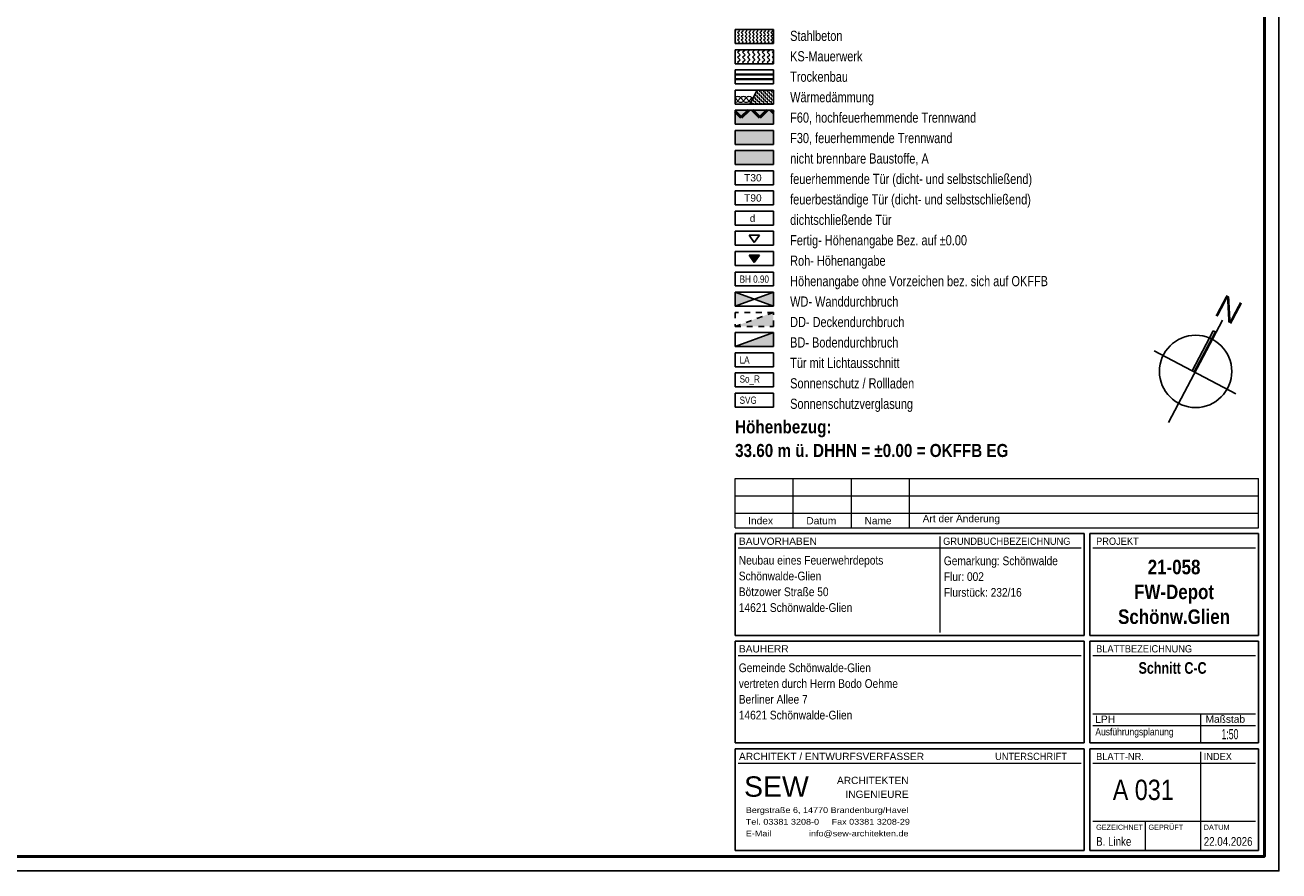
# Model space of a CAD drawing. Header units: metres. Extents: x 1316.5 to 1415.3, y -94.1 to -52.
# Tile 218 of 256: x 1376.6 to 1398.2, y -94.1 to -79.5. Entities that reach past the tile are written whole.
import ezdxf

# ---------------------------------------------------------------- set-up
doc = ezdxf.new("R2010")
doc.units = ezdxf.units.M
doc.linetypes.add('AUSGEZOGEN', pattern=[0])
doc.linetypes.add('VERDECKT2_S2', pattern=[0.03, 0.02, -0.01])
for name, color, linetype, lineweight in [('XR$10$Beschriften', 4, 'AUSGEZOGEN', 13), ('XR$10$Dachhaut', 4, 'AUSGEZOGEN', 13), ('XR$10$Fenster', 3, 'AUSGEZOGEN', 18), ('XR$10$Legende', 4, 'AUSGEZOGEN', 13), ('XR$10$Muster', 4, 'AUSGEZOGEN', 13), ('XR$10$Möblierung', 4, 'AUSGEZOGEN', 13), ('XR$10$STANDARD_1', 7, 'AUSGEZOGEN', 25), ('XR$10$Text 1_100', 3, 'AUSGEZOGEN', 18), ('XR$10$Wand', 1, 'AUSGEZOGEN', 50)]:
    doc.layers.add(name, color=color, linetype=linetype, lineweight=lineweight)
doc.styles.add('ARIAL', font='arial.ttf')

# ---------------------------------------------------------------- blocks, each defined once
blk = doc.blocks.new('COMPLEXOBJECT_134')
at = {"layer": 'XR$10$Muster', "linetype": 'AUSGEZOGEN', "lineweight": 25, "transparency": 33554687}
blk.add_hatch(color=250, dxfattribs=at).paths.add_polyline_path([(1396.721, -85.512), (1397.085, -84.823), (1397.048, -84.804), (1396.684, -85.493)])
at = {"layer": 'XR$10$Dachhaut', "color": 250, "linetype": 'AUSGEZOGEN', "lineweight": 25, "transparency": 33554687}
for p, q in [((1397.085, -84.823), (1397.048, -84.804)), ((1396.721, -85.512), (1396.684, -85.493))]:
    blk.add_line(p, q, dxfattribs=at)
at = {"layer": 'XR$10$Text 1_100', "color": 5, "linetype": 'AUSGEZOGEN', "lineweight": 25, "transparency": 33554687}
for p, q in [((1397.21, -84.623), (1396.281, -86.382)), ((1396.684, -85.493), (1397.048, -84.804)), ((1397.085, -84.823), (1396.721, -85.512)), ((1397.438, -85.891), (1396.035, -85.15))]:
    blk.add_line(p, q, dxfattribs=at)
blk.add_circle((1396.746, -85.503), 0.622, dxfattribs=at)
at = {"layer": 'XR$10$Beschriften', "color": 52, "linetype": 'AUSGEZOGEN', "lineweight": 13, "transparency": 33554687, "insert": (1397.046, -84.522), "char_height": 0.4, "width": 0.60543, "attachment_point": 7, "rotation": 332.1639, "style": 'ARIAL'}
blk.add_mtext('\\W0.99;N', dxfattribs=at)
blk = doc.blocks.new('MUSTERELEMENT_66')
at = {"layer": 'XR$10$Muster', "color": 52, "linetype": 'AUSGEZOGEN', "lineweight": 13, "transparency": 33554687}
for p, q in [((1388.874, -80.852), (1388.829, -80.802)), ((1388.922, -80.802), (1388.876, -80.852)), ((1388.97, -80.852), (1388.924, -80.802)), ((1389.017, -80.802), (1388.972, -80.852)), ((1389.065, -80.852), (1389.019, -80.802)), ((1389.113, -80.802), (1389.067, -80.852))]:
    blk.add_line(p, q, dxfattribs=at)
for centre, start_param, end_param in [((1388.875, -80.802), 3.141593, 6.283185), ((1388.971, -80.802), 3.141593, 6.283185), ((1389.066, -80.802), 3.141593, 6.283185), ((1388.828, -80.852), 1.570796, 3.141593), ((1388.923, -80.852), 0, 1.570796), ((1388.923, -80.852), 1.570796, 3.141593), ((1389.018, -80.852), 0, 1.570796), ((1389.018, -80.852), 1.570796, 3.141593), ((1389.114, -80.852), 0, 1.570796)]:
    blk.add_ellipse(centre, major_axis=(-0.0467, 0), ratio=0.52455, start_param=start_param, end_param=end_param, dxfattribs=at)
blk = doc.blocks.new('NSY144')
at = {"color": 0, "linetype": 'ByBlock', "lineweight": -2}
for p, q in [((0.007, 0.01), (-0.007, 0.01)), ((-0.007, 0.01), (0, 0)), ((0, 0), (0.007, 0.01))]:
    blk.add_line(p, q, dxfattribs=at)
blk = doc.blocks.new('NSY145')
at = {"color": 0, "linetype": 'ByBlock', "lineweight": -2}
for p, q in [((-0.007, 0.01), (0, 0.01)), ((0, 0), (-0.007, 0.01)), ((0.00604, 0.0095), (-0.00604, 0.0095)), ((-0.00604, 0.0095), (0, 0.00087)), ((-0.00508, 0.009), (0, 0.009)), ((0, 0.00174), (-0.00508, 0.009)), ((0.00412, 0.0085), (-0.00412, 0.0085)), ((-0.00412, 0.0085), (0, 0.00261)), ((-0.00317, 0.008), (0, 0.008)), ((0, 0.00348), (-0.00317, 0.008)), ((0.0022, 0.0075), (-0.0022, 0.0075)), ((-0.0022, 0.0075), (0, 0.00436)), ((-0.00126, 0.007), (0, 0.007)), ((0, 0.00522), (-0.00126, 0.007)), ((0.00028, 0.0065), (-0.00028, 0.0065)), ((-0.00028, 0.0065), (0, 0.0061)), ((0, 0.01), (0.007, 0.01)), ((0.007, 0.01), (0, 0)), ((0, 0.00087), (0.00604, 0.0095)), ((0, 0.009), (0.00508, 0.009)), ((0.00508, 0.009), (0, 0.00174)), ((0, 0.00261), (0.00412, 0.0085)), ((0, 0.008), (0.00317, 0.008)), ((0.00317, 0.008), (0, 0.00348)), ((0, 0.00436), (0.0022, 0.0075)), ((0, 0.007), (0.00126, 0.007)), ((0.00126, 0.007), (0, 0.00522)), ((0, 0.0061), (0.00028, 0.0065))]:
    blk.add_line(p, q, dxfattribs=at)

msp = doc.modelspace()

# ---------------------------------------------------------------- hatches: boundary and pattern name
at = {"layer": 'XR$10$Fenster', "linetype": 'AUSGEZOGEN', "lineweight": 13, "transparency": 33554687}
h = msp.add_hatch(dxfattribs=at)
h.set_pattern_fill('MUSTER', color=3, scale=0.06, angle=315, style=0, pattern_type=2)
h.set_pattern_definition([(315, (0.169706, -4e-17), (0.0848528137, -2e-17), [0.06, -0.06]), (45, (0.169706, -4e-17), (2e-17, 0.0848528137), [0.06, -0.06])])
h.paths.add_polyline_path([(1388.8277, -80.212), (1389.4868, -80.212), (1389.4868, -79.9721), (1388.8277, -79.9721)], flags=0)
at = {"layer": 'XR$10$Fenster', "linetype": 'AUSGEZOGEN', "lineweight": 25, "transparency": 33554687}
for points in [[(1389.1573, -84.2617), (1388.8277, -84.1417), (1388.8277, -84.3816)], [(1389.4868, -84.3816), (1389.4868, -84.1417), (1389.1573, -84.2617)], [(1389.4868, -84.7286), (1389.4868, -84.4887), (1388.8277, -84.7286)], [(1389.4868, -85.0756), (1389.4868, -84.8357), (1388.8277, -85.0756)]]:
    msp.add_hatch(color=250, dxfattribs=at).paths.add_polyline_path(points)
at = {"layer": 'XR$10$Muster', "linetype": 'AUSGEZOGEN', "lineweight": 13, "transparency": 33554687}
h = msp.add_hatch(dxfattribs=at)
h.set_pattern_fill('MUSTER', color=3, scale=0.045, angle=315, style=0, pattern_type=2)
h.set_pattern_definition([(315, (0.12728, -3e-17), (0.0636396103, -1e-17), [0.045, -0.045]), (45, (0.12728, -3e-17), (1e-17, 0.0636396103), [0.045, -0.045])])
h.paths.add_polyline_path([(1388.8277, -79.865), (1389.4868, -79.865), (1389.4868, -79.6251), (1388.8277, -79.6251)], flags=0)
h = msp.add_hatch(dxfattribs=at)
h.set_pattern_fill('MUSTER', color=52, scale=0.03375, style=0, pattern_type=2)
h.set_pattern_definition([(0, (0.0675, 0.0675), (0.03375, 0.03375), [0.03375, -0.03375]), (90, (0.0675, 0.0675), (-0.03375, 0.03375), [0.03375, -0.03375])])
h.paths.add_polyline_path([(1389.0831, -80.9059), (1389.4868, -80.9059), (1389.4868, -80.666), (1389.2071, -80.666)], flags=0)
at = {"layer": 'XR$10$Muster', "linetype": 'AUSGEZOGEN', "lineweight": 50, "transparency": 33554687}
h = msp.add_hatch(dxfattribs=at)
h.set_pattern_fill('MUSTER', color=202, scale=0.225, angle=45, style=0, pattern_type=2)
h.set_pattern_definition([(45, (-6e-17, 0.6364), (-2e-17, 0.31819805), [0.225, -0.225]), (135, (-6e-17, 0.6364), (-0.31819805, 2e-17), [0.225, -0.225])])
h.paths.add_polyline_path([(1388.8277, -81.2477), (1389.4868, -81.2477), (1389.4868, -81.013), (1388.8277, -81.013)], flags=0)
at = {"layer": 'XR$10$Möblierung', "linetype": 'AUSGEZOGEN', "lineweight": 18, "true_color": 0xe67b4d, "transparency": 33554687}
msp.add_hatch(color=23, dxfattribs=at).paths.add_polyline_path([(1388.8277, -81.2529), (1389.4868, -81.2529), (1389.4868, -81.013), (1388.8277, -81.013)])
at = {"layer": 'XR$10$STANDARD_1', "linetype": 'AUSGEZOGEN', "lineweight": 140, "true_color": 0xffdd96, "transparency": 33554687}
msp.add_hatch(color=41, dxfattribs=at).paths.add_polyline_path([(1388.8277, -81.5998), (1389.4868, -81.5998), (1389.4868, -81.3599), (1388.8277, -81.3599)])
at = {"layer": 'XR$10$STANDARD_1', "linetype": 'AUSGEZOGEN', "lineweight": 140, "transparency": 33554687}
msp.add_hatch(color=35, dxfattribs=at).paths.add_polyline_path([(1388.8277, -81.9468), (1389.4868, -81.9468), (1389.4868, -81.7069), (1388.8277, -81.7069)])

# ---------------------------------------------------------------- linework, layer by layer
at = {"layer": 'XR$10$Fenster', "color": 7, "linetype": 'AUSGEZOGEN', "lineweight": 25, "transparency": 33554687}
for p, q in [((1388.8277, -79.6251), (1389.4868, -79.6251)), ((1388.8277, -79.865), (1388.8277, -79.6251)), ((1389.4868, -79.6251), (1389.4868, -79.865)), ((1389.4868, -79.865), (1388.8277, -79.865)), ((1389.4868, -79.9721), (1388.8277, -79.9721)), ((1388.8277, -79.9721), (1388.8277, -80.212)), ((1389.4868, -80.212), (1389.4868, -79.9721)), ((1388.8277, -80.212), (1389.4868, -80.212)), ((1389.4868, -80.319), (1388.8277, -80.319)), ((1388.8277, -80.319), (1388.8277, -80.5589)), ((1389.4868, -80.5589), (1389.4868, -80.319)), ((1388.8277, -80.5589), (1389.4868, -80.5589)), ((1389.4868, -80.666), (1388.8277, -80.666)), ((1388.8277, -80.666), (1388.8277, -80.9059)), ((1389.0831, -80.9059), (1389.2071, -80.666)), ((1389.4868, -80.9059), (1389.4868, -80.666)), ((1388.8277, -80.9059), (1389.4868, -80.9059)), ((1389.4868, -81.013), (1388.8277, -81.013)), ((1388.8277, -81.013), (1388.8277, -81.2529)), ((1389.4868, -81.2529), (1389.4868, -81.013)), ((1388.8277, -81.2529), (1389.4868, -81.2529)), ((1389.4868, -81.3599), (1388.8277, -81.3599)), ((1388.8277, -81.3599), (1388.8277, -81.5998)), ((1389.4868, -81.5998), (1389.4868, -81.3599)), ((1388.8277, -81.5998), (1389.4868, -81.5998)), ((1389.4868, -81.7069), (1388.8277, -81.7069)), ((1388.8277, -81.7069), (1388.8277, -81.9468)), ((1389.4868, -81.9468), (1389.4868, -81.7069)), ((1388.8277, -81.9468), (1389.4868, -81.9468)), ((1389.4868, -82.0539), (1388.8277, -82.0539)), ((1388.8277, -82.0539), (1388.8277, -82.2938)), ((1389.4868, -82.2938), (1389.4868, -82.0539)), ((1388.8277, -82.2938), (1389.4868, -82.2938)), ((1389.4868, -82.4008), (1388.8277, -82.4008)), ((1388.8277, -82.4008), (1388.8277, -82.6407)), ((1389.4868, -82.6407), (1389.4868, -82.4008)), ((1388.8277, -82.6407), (1389.4868, -82.6407)), ((1389.4868, -82.7478), (1388.8277, -82.7478)), ((1388.8277, -82.7478), (1388.8277, -82.9877)), ((1389.4868, -82.9877), (1389.4868, -82.7478)), ((1388.8277, -82.9877), (1389.4868, -82.9877)), ((1389.4868, -83.0948), (1388.8277, -83.0948)), ((1388.8277, -83.0948), (1388.8277, -83.3347)), ((1389.4868, -83.3347), (1389.4868, -83.0948)), ((1388.8277, -83.3347), (1389.4868, -83.3347)), ((1389.4868, -83.4417), (1388.8277, -83.4417)), ((1388.8277, -83.4417), (1388.8277, -83.6816)), ((1389.4868, -83.6816), (1389.4868, -83.4417)), ((1388.8277, -83.6816), (1389.4868, -83.6816)), ((1389.4868, -83.7948), (1388.8277, -83.7948)), ((1388.8277, -83.7948), (1388.8277, -84.0347)), ((1389.4868, -84.0347), (1389.4868, -83.7948)), ((1388.8277, -84.0347), (1389.4868, -84.0347)), ((1389.4868, -84.1417), (1388.8277, -84.1417)), ((1388.8277, -84.1417), (1388.8277, -84.3816)), ((1388.8277, -84.1417), (1389.4868, -84.3816)), ((1389.4868, -84.1417), (1388.8277, -84.3816)), ((1389.4868, -84.3816), (1389.4868, -84.1417)), ((1388.8277, -84.3816), (1389.4868, -84.3816)), ((1389.4868, -84.8357), (1388.8277, -84.8357)), ((1388.8277, -84.8357), (1388.8277, -85.0756)), ((1388.8277, -85.0756), (1389.4868, -84.8357)), ((1389.4868, -85.0756), (1389.4868, -84.8357)), ((1388.8277, -85.0756), (1389.4868, -85.0756)), ((1389.4868, -85.1826), (1388.8277, -85.1826)), ((1388.8277, -85.1826), (1388.8277, -85.4226)), ((1389.4868, -85.4226), (1389.4868, -85.1826)), ((1388.8277, -85.4226), (1389.4868, -85.4226)), ((1389.4868, -85.5296), (1388.8277, -85.5296)), ((1388.8277, -85.5296), (1388.8277, -85.7695)), ((1389.4868, -85.7695), (1389.4868, -85.5296)), ((1388.8277, -85.7695), (1389.4868, -85.7695)), ((1389.4868, -85.8766), (1388.8277, -85.8766)), ((1388.8277, -85.8766), (1388.8277, -86.1165)), ((1389.4868, -86.1165), (1389.4868, -85.8766)), ((1388.8277, -86.1165), (1389.4868, -86.1165))]:
    msp.add_line(p, q, dxfattribs=at)
at = {"layer": 'XR$10$Fenster', "color": 7, "linetype": 'VERDECKT2_S2', "lineweight": 25, "transparency": 33554687}
for p, q in [((1389.4868, -84.4887), (1388.8277, -84.4887)), ((1388.8277, -84.4887), (1388.8277, -84.7286)), ((1388.8277, -84.7286), (1389.4868, -84.4887)), ((1389.4868, -84.7286), (1389.4868, -84.4887)), ((1388.8277, -84.7286), (1389.4868, -84.7286))]:
    msp.add_line(p, q, dxfattribs=at)
at = {"layer": 'XR$10$Legende', "color": 4, "linetype": 'AUSGEZOGEN', "lineweight": 13, "transparency": 33554687}
for p, q in [((1388.8277, -87.3431), (1397.8277, -87.3431)), ((1388.8277, -88.1931), (1388.8277, -87.3431)), ((1389.8277, -88.1931), (1389.8277, -87.3431)), ((1390.8277, -88.1931), (1390.8277, -87.3431)), ((1391.8277, -88.1931), (1391.8277, -87.3431)), ((1397.8277, -88.1931), (1397.8277, -87.3431)), ((1388.8277, -87.6431), (1397.8277, -87.6431)), ((1388.8277, -87.9431), (1397.8277, -87.9431)), ((1388.8277, -88.1931), (1397.8277, -88.1931))]:
    msp.add_line(p, q, dxfattribs=at)
at = {"layer": 'XR$10$Legende', "color": 4, "linetype": 'AUSGEZOGEN', "lineweight": 25, "transparency": 33554687}
for p, q in [((1388.8277, -88.2931), (1388.8277, -90.0431)), ((1394.8277, -88.2931), (1388.8277, -88.2931)), ((1397.8277, -88.2931), (1394.9277, -88.2931)), ((1394.8277, -90.0431), (1388.8277, -90.0431)), ((1397.8277, -90.0431), (1394.9277, -90.0431)), ((1388.8277, -90.1431), (1388.8277, -91.8931)), ((1388.8277, -91.9931), (1388.8277, -93.7431))]:
    msp.add_line(p, q, dxfattribs=at)
at = {"layer": 'XR$10$Legende', "color": 6, "linetype": 'AUSGEZOGEN', "lineweight": 25, "transparency": 33554687}
for p, q in [((1394.8277, -88.2931), (1394.8277, -90.0431)), ((1394.9277, -88.2931), (1394.9277, -90.0431)), ((1397.8277, -88.2931), (1397.8277, -90.0431)), ((1394.8277, -90.1431), (1388.8277, -90.1431)), ((1394.8277, -90.1431), (1394.8277, -91.8931)), ((1397.8277, -90.1431), (1394.9277, -90.1431)), ((1394.9277, -90.1431), (1394.9277, -91.8931)), ((1397.8277, -90.1431), (1397.8277, -91.8931)), ((1394.8277, -91.8931), (1388.8277, -91.8931)), ((1394.8277, -91.9931), (1388.8277, -91.9931)), ((1394.8277, -91.9931), (1394.8277, -93.7431)), ((1394.9277, -91.8931), (1397.8277, -91.8931)), ((1397.8277, -91.9931), (1394.9277, -91.9931)), ((1394.9277, -91.9931), (1394.9277, -93.7431)), ((1397.8277, -91.9931), (1397.8277, -93.7431)), ((1394.8277, -93.7431), (1388.8277, -93.7431)), ((1394.9277, -93.7431), (1397.8277, -93.7431))]:
    msp.add_line(p, q, dxfattribs=at)
msp.add_lwpolyline([(1338.7277, -94.0931), (1398.1777, -94.0931), (1398.1777, -52.0431), (1338.7277, -52.0431), (1338.7277, -94.0931)], close=True, dxfattribs=at)
at = {"layer": 'XR$10$Legende', "color": 1, "linetype": 'AUSGEZOGEN', "lineweight": 50, "transparency": 33554687}
msp.add_lwpolyline([(1339.7277, -93.8431), (1397.9277, -93.8431), (1397.9277, -52.2931), (1339.7277, -52.2931), (1339.7277, -93.8431)], close=True, dxfattribs=at)
at = {"layer": 'XR$10$STANDARD_1', "color": 4, "linetype": 'AUSGEZOGEN', "lineweight": 13, "transparency": 33554687}
for p, q in [((1389.4868, -80.3905), (1388.8277, -80.3905)), ((1389.4868, -80.3987), (1388.8277, -80.3987)), ((1389.4868, -80.4068), (1388.8277, -80.4068)), ((1389.4868, -80.4718), (1388.8277, -80.4718)), ((1389.4868, -80.4799), (1388.8277, -80.4799)), ((1389.4868, -80.488), (1388.8277, -80.488))]:
    msp.add_line(p, q, dxfattribs=at)
at = {"layer": 'XR$10$Wand', "color": 4, "linetype": 'AUSGEZOGEN', "lineweight": 13, "transparency": 33554687}
for p, q in [((1392.3477, -88.3431), (1392.3477, -89.9931)), ((1394.7777, -88.5431), (1388.8777, -88.5431)), ((1397.7777, -88.5431), (1394.9777, -88.5431)), ((1394.7777, -90.3931), (1388.8777, -90.3931)), ((1397.7777, -90.3931), (1394.9777, -90.3931)), ((1394.9777, -91.3931), (1397.7777, -91.3931)), ((1396.8277, -91.3931), (1396.8277, -91.8931)), ((1394.9777, -91.5931), (1397.7777, -91.5931)), ((1396.8277, -92.0431), (1396.8277, -93.7431)), ((1394.7777, -92.2431), (1388.8777, -92.2431)), ((1397.7777, -92.2431), (1394.9777, -92.2431)), ((1397.7777, -93.2431), (1394.9777, -93.2431)), ((1395.8777, -93.2431), (1395.8777, -93.7431))]:
    msp.add_line(p, q, dxfattribs=at)

# ---------------------------------------------------------------- block references
at = {"layer": 'XR$10$Fenster', "color": 7, "linetype": 'AUSGEZOGEN', "lineweight": 25, "transparency": 33554687, "xscale": 12.5, "yscale": 12.5, "zscale": 12.5}
for name, p in [('NSY144', (1389.1573, -83.2847)), ('NSY145', (1389.1573, -83.6316))]:
    msp.add_blockref(name, p, dxfattribs=at)
at = {"layer": 'XR$10$Muster', "color": 52, "linetype": 'AUSGEZOGEN', "lineweight": 13, "transparency": 33554687}
msp.add_blockref('MUSTERELEMENT_66', (0, 0), dxfattribs=at)
at = {"layer": 'XR$10$Text 1_100', "color": 5, "linetype": 'AUSGEZOGEN', "lineweight": 25, "transparency": 33554687}
msp.add_blockref('COMPLEXOBJECT_134', (0, 0), dxfattribs=at)

# ---------------------------------------------------------------- texts
at = {"layer": 'XR$10$Fenster', "color": 4, "linetype": 'AUSGEZOGEN', "lineweight": 25, "transparency": 33554687, "insert": (1389.7742, -79.6457), "char_height": 0.175, "width": 4.518878, "attachment_point": 1, "line_spacing_factor": 1.204819, "style": 'ARIAL'}
msp.add_mtext('\\A1;{\\fArial|i0|b0;\\H0.175000;\\W0.769231;\\C4;Stahlbeton}\\P{\\fArial|i0|b0;\\H0.175000;\\W0.769231;\\C4;KS-Mauerwerk}\\P{\\fArial|i0|b0;\\H0.175000;\\W0.769231;\\C4;Trockenbau}\\P{\\fArial|i0|b0;\\H0.175000;\\W0.769231;\\C4;Wärmedämmung}\\P{\\fArial|i0|b0;\\H0.175000;\\W0.769231;\\C4;F60, hochfeuerhemmende Trennwand}\\P{\\fArial|i0|b0;\\H0.175000;\\W0.769231;\\C4;F30, feuerhemmende Trennwand}\\P{\\fArial|i0|b0;\\H0.175000;\\W0.769231;\\C4;nicht brennbare Baustoffe, A}\\P{\\fArial|i0|b0;\\H0.175000;\\W0.769231;\\C4;feuerhemmende Tür (dicht- und selbstschließend)}\\P{\\fArial|i0|b0;\\H0.175000;\\W0.769231;\\C4;feuerbeständige Tür (dicht- und selbstschließend)}\\P{\\fArial|i0|b0;\\H0.175000;\\W0.769231;\\C4;dichtschließende Tür}\\P{\\fArial|i0|b0;\\H0.175000;\\W0.769231;\\C4;Fertig- Höhenangabe Bez. auf ±0.00}\\P{\\fArial|i0|b0;\\H0.175000;\\W0.769231;\\C4;Roh- Höhenangabe}\\P{\\fArial|i0|b0;\\H0.175000;\\W0.769231;\\C4;Höhenangabe ohne Vorzeichen bez. sich auf OKFFB}\\P{\\fArial|i0|b0;\\H0.175000;\\W0.769231;\\C4;WD- Wanddurchbruch }\\P{\\fArial|i0|b0;\\H0.175000;\\W0.769231;\\C4;DD- Deckendurchbruch}\\P{\\fArial|i0|b0;\\H0.175000;\\W0.769231;\\C4;BD- Bodendurchbruch}\\P{\\fArial|i0|b0;\\H0.175000;\\W0.769231;\\C4;Tür mit Lichtausschnitt}\\P{\\fArial|i0|b0;\\H0.175000;\\W0.769231;\\C4;Sonnenschutz / Rollladen}\\P{\\fArial|i0|b0;\\H0.175000;\\W0.769231;\\C4;Sonnenschutzverglasung}\\P', dxfattribs=at)
at = {"layer": 'XR$10$Fenster', "color": 3, "linetype": 'AUSGEZOGEN', "lineweight": 18, "transparency": 33554687, "char_height": 0.125, "attachment_point": 4, "style": 'ARIAL'}
for s, insert, width in [('\\W0.80;BH 0.90', (1388.9051, -83.9173), 0.556752), ('\\W0.80;LA', (1388.9051, -85.3052), 0.221512), ('\\W0.80;So_R', (1388.9051, -85.6522), 0.401819), ('\\W0.80;SVG', (1388.9051, -85.9991), 0.344781)]:
    msp.add_mtext(s, dxfattribs=dict(at, insert=insert, width=width))
at = {"layer": 'XR$10$Legende', "color": 3, "linetype": 'AUSGEZOGEN', "lineweight": 25, "transparency": 33554687, "insert": (1388.8277, -86.344), "char_height": 0.225, "width": 4.877883, "attachment_point": 1, "line_spacing_factor": 1.084337, "style": 'ARIAL'}
msp.add_mtext('\\A1;{\\fArial|i0|b1;\\H0.225000;\\W0.833333;\\C3;Höhenbezug:}\\P{\\fArial|i0|b1;\\H0.225000;\\W0.833333;\\C3;33.60 m ü. DHHN = ±0.00 = OKFFB EG }\\P', dxfattribs=at)
at = {"layer": 'XR$10$Legende', "color": 3, "linetype": 'AUSGEZOGEN', "lineweight": 18, "transparency": 33554687, "char_height": 0.125, "attachment_point": 7, "style": 'ARIAL'}
for s, insert, width in [('\\W1.00;Index', (1389.0528, -88.1354), 0.491746), ('\\W1.00;Datum', (1390.0528, -88.1354), 0.579278), ('\\W1.00;Name', (1391.0528, -88.1354), 0.531451), ('\\W1.00;Art der Änderung', (1392.0528, -88.1354), 1.398148)]:
    msp.add_mtext(s, dxfattribs=dict(at, insert=insert, width=width))
at = {"layer": 'XR$10$Legende', "color": 4, "linetype": 'AUSGEZOGEN', "lineweight": 25, "transparency": 33554687, "style": 'ARIAL'}
for s, insert, char_height, width, attachment_point in [('\\W1.00;BAUVORHABEN', (1388.8943, -88.4878), 0.125, 1.406431, 7), ('\\W0.91;GRUNDBUCHBEZEICHNUNG', (1392.4043, -88.4878), 0.125, 2.25404, 7), ('\\W0.91;PROJEKT', (1395.0343, -88.4878), 0.125, 0.789746, 7), ('\\W1.00;BAUHERR', (1388.8943, -90.3378), 0.125, 0.921077, 7), ('\\W0.91;BLATTBEZEICHNUNG', (1395.0343, -90.3378), 0.125, 1.710349, 7), ('\\A1;{\\fArial|i0|b1;\\H0.200000;\\W0.769231;\\C4;Schnitt C-C}\\P', (1396.3493, -90.6044), 0.2, 1.253727, 5), ('\\W1.00;LPH', (1395.0212, -91.5471), 0.125, 0.404243, 7), ('\\W1.00;Maßstab', (1396.9164, -91.5471), 0.125, 0.743807, 7), ('\\W0.84;Ausführungsplanung', (1395.0212, -91.8006), 0.125, 1.396171, 7), ('\\W0.61;1:50', (1397.1909, -91.8314), 0.175, 0.352192, 7), ('\\W1.00;ARCHITEKT / ENTWURFSVERFASSER', (1388.8943, -92.1878), 0.125, 3.25011, 7), ('\\W0.91;UNTERSCHRIFT', (1393.2975, -92.1878), 0.125, 1.295601, 7), ('\\W0.91;BLATT-NR.', (1395.0343, -92.1878), 0.125, 0.87883, 7), ('\\W0.91;INDEX', (1396.8843, -92.1878), 0.125, 0.543592, 7), ('\\W1.00;SEW', (1388.9814, -92.8222), 0.35, 1.288528, 7), ('\\W0.82;A 031', (1395.8448, -92.7013), 0.35, 1.212457, 5), ('\\W0.91;GEZEICHNET', (1395.0343, -93.3878), 0.09, 0.778658, 7), ('\\W0.91;GEPRÜFT', (1395.9343, -93.3878), 0.09, 0.587717, 7), ('\\W0.91;DATUM', (1396.8843, -93.3878), 0.09, 0.44868, 7), ('\\W0.80;B. Linke', (1395.0349, -93.6632), 0.15, 0.668103, 7), ('\\W0.80;22.04.2026', (1396.8849, -93.6632), 0.15, 0.904294, 7)]:
    msp.add_mtext(s, dxfattribs=dict(at, insert=insert, char_height=char_height, width=width, attachment_point=attachment_point))
for s, insert, char_height, width, attachment_point, line_spacing_factor in [('\\A1;{\\fArial|i0|b0;\\H0.150000;\\W0.833333;\\C4;Neubau eines Feuerwehrdepots}\\P{\\fArial|i0|b0;\\H0.150000;\\W0.833333;\\C4;Schönwalde-Glien}\\P{\\fArial|i0|b0;\\H0.150000;\\W0.833333;\\C4;Bötzower Straße 50}\\P{\\fArial|i0|b0;\\H0.150000;\\W0.833333;\\C4;14621 Schönwalde-Glien}\\P', (1388.8914, -88.6757), 0.15, 2.56289, 1, 1.084337), ('\\A1;{\\fArial|i0|b0;\\H0.150000;\\W0.833333;\\C4;Gemarkung: Schönwalde}\\P{\\fArial|i0|b0;\\H0.150000;\\W0.833333;\\C4;Flur: 002}\\P{\\fArial|i0|b0;\\H0.150000;\\W0.833333;\\C4;Flurstück: 232/16}\\P', (1392.4164, -88.6857), 0.15, 2.033655, 1, 1.084337), ('\\A1;{\\fArial|i0|b1;\\H0.250000;\\W0.833333;\\C4;21-058}\\P{\\fArial|i0|b1;\\H0.250000;\\W0.833333;\\C4;FW-Depot}\\P{\\fArial|i0|b1;\\H0.250000;\\W0.833333;\\C4;Schönw.Glien}\\P', (1396.3748, -88.7426), 0.25, 2.023046, 2, 1.024096), ('\\A1;{\\fArial|i0|b0;\\H0.150000;\\W0.833333;\\C4;Gemeinde Schönwalde-Glien}\\P{\\fArial|i0|b0;\\H0.150000;\\W0.833333;\\C4;vertreten durch Herrn Bodo Oehme}\\P{\\fArial|i0|b0;\\H0.150000;\\W0.833333;\\C4;Berliner Allee 7}\\P{\\fArial|i0|b0;\\H0.150000;\\W0.833333;\\C4;14621 Schönwalde-Glien}\\P', (1388.8914, -90.5249), 0.15, 2.810813, 1, 1.084337), ('\\A1;{\\fArial|i0|b0;\\H0.125000;\\W1.000000;\\C4;ARCHITEKTEN}\\P{\\fArial|i0|b0;\\H0.125000;\\W1.000000;\\C4;INGENIEURE}\\P', (1391.811, -92.4739), 0.125, 1.298033, 3, 1.144578), ('\\A1;{\\fArial|i0|b0;\\H0.100000;\\W1.111111;\\C4;Bergstraße 6, 14770 Brandenburg/Havel}\\P{\\fArial|i0|b0;\\H0.100000;\\W1.111111;\\C4;Tel. 03381 3208-0     Fax 03381 3208-29}\\P{\\fArial|i0|b0;\\H0.100000;\\W1.111111;\\C4;E-Mail               info@sew-architekten.de }\\P', (1389.0114, -92.9973), 0.1, 3.244564, 1, 1.204819)]:
    msp.add_mtext(s, dxfattribs=dict(at, insert=insert, char_height=char_height, width=width, attachment_point=attachment_point, line_spacing_factor=line_spacing_factor))
at = {"layer": 'XR$10$STANDARD_1', "color": 30, "linetype": 'AUSGEZOGEN', "lineweight": 25, "transparency": 33554687, "char_height": 0.125, "attachment_point": 7, "style": 'ARIAL'}
for s, insert, width in [('\\W1.00;T30', (1388.9831, -82.2381), 0.364497), ('\\W1.00;T90', (1388.9831, -82.5851), 0.364497), ('\\W0.99;d', (1389.0801, -82.9351), 0.159811)]:
    msp.add_mtext(s, dxfattribs=dict(at, insert=insert, width=width))

doc.saveas('drawing.dxf')
